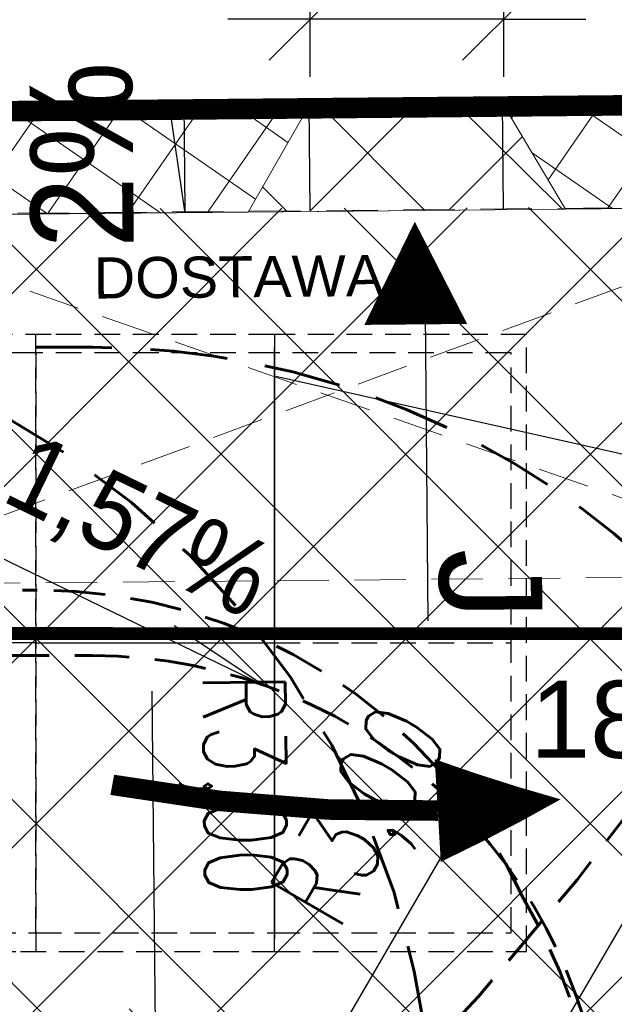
# Model space of a CAD drawing. Extents: x 8014 to 6635291, y -5609 to 5765892.
# Tile 52 of 158: x 6601175 to 6601181, y 5731788 to 5731797. Entities that reach past the tile are written whole.
import ezdxf
from ezdxf import colors
from ezdxf.entities.mleader import LeaderData, LeaderLine
from ezdxf.enums import TextEntityAlignment as Align
from ezdxf.math import Vec2, Vec3

# ---------------------------------------------------------------- set-up
doc = ezdxf.new("R2010")
doc.units = 0
doc.header["$PDSIZE"] = 0.75
for name, pattern in [('DASHED', [0.75, 0.5, -0.25]), ('DASHED2', [0.375, 0.25, -0.125]), ('HIDDEN', [0.375, 0.25, -0.125])]:
    doc.linetypes.add(name, pattern=pattern)
doc.layers.get('0').update_dxf_attribs({"linetype": 'CONTINUOUS'})
doc.layers.get('Defpoints').update_dxf_attribs({"linetype": 'CONTINUOUS'})
for name, color, linetype, lineweight in [('!m_linie przekrojowe', 170, 'CONTINUOUS', 20), ('!m_rozbiórka', 242, 'CONTINUOUS', 15), ('!m_spadki', 7, 'CONTINUOUS', 30), ('a_krawężnik', 7, 'CONTINUOUS', 30), ('a_obrzeże', 7, 'CONTINUOUS', 18), ('a_parkingi', 7, 'CONTINUOUS', 5), ('D_WYMIARY', 7, 'CONTINUOUS', 15), ('GSPWPS', 7, 'CONTINUOUS', 13), ('GSPWPS_O', 7, 'CONTINUOUS', 13), ('OPIS', 7, 'CONTINUOUS', 0), ('T_str.ochr.8m', 40, 'HIDDEN', 60)]:
    doc.layers.add(name, color=color, linetype=linetype, lineweight=lineweight)
for name, color, linetype in [('A-SZRAF- DROGI', 130, 'CONTINUOUS'), ('a_budynek', 10, 'CONTINUOUS'), ('a_chodnik', 31, 'CONTINUOUS'), ('a_drogi', 4, 'CONTINUOUS'), ('a_opisy', 1, 'CONTINUOUS'), ('a_zieleń', 80, 'CONTINUOUS'), ('droga p.poz', 22, 'CONTINUOUS'), ('strzalki', 30, 'CONTINUOUS'), ('Wymiarowanie', 7, 'CONTINUOUS')]:
    doc.layers.add(name, color=color, linetype=linetype)
doc.layers.add('AP_HATCH_DROGI', color=7, linetype='CONTINUOUS', lineweight=15, true_color=0x949494)
doc.styles.add('Arial', font='arial.ttf')
doc.styles.add('Romand', font='romand.shx', dxfattribs={"width": 0.8})
doc.styles.add('ROMANS', font='romans.shx', dxfattribs={"width": 0.7})
doc.dimstyles.new('DIM500', dxfattribs={"dimscale": 40, "dimtxt": 0.03, "dimasz": 0.01, "dimexe": 0, "dimexo": 0, "dimgap": 0.02, "dimtad": 1, "dimzin": 9, "dimdsep": 46, "dimtxsty": 'ROMANS', "dimblk": 'TICK1', "dimcen": 0, "dimse1": 1, "dimse2": 1, "dimclrd": 256, "dimclre": 7, "dimclrt": 6, "dimazin": 0, "dimtfac": 1, "dimtdec": 4, "dimtix": 1, "dimtmove": 2, "dimatfit": 3, "dimldrblk": 'TICK1', "dimfxl": 1, "dimtolj": 1, "dimtzin": 9, "dimarcsym": 0})
doc.dimstyles.new('wymiary 1000', dxfattribs={"dimtxt": 1.2, "dimasz": 0.5, "dimexe": 0.2, "dimexo": 0, "dimgap": 0.3, "dimtad": 1, "dimzin": 1, "dimtxsty": 'ROMANS', "dimblk": 'OBLIQUE', "dimcen": 1.5, "dimazin": 0, "dimtfac": 1, "dimtix": 1, "dimtmove": 0, "dimatfit": 3, "dimfxl": 1.25, "dimarcsym": 0})

# ---------------------------------------------------------------- blocks, each defined once
blk = doc.blocks.new('D_GSPWPS1')
blk.add_hatch(color=0).paths.add_polyline_path([(-0.045, 0), (-0.043467, -0.011647), (-0.038971, -0.0225), (-0.03182, -0.03182), (-0.0225, -0.038971), (-0.011647, -0.043467), (0, -0.045), (0.011647, -0.043467), (0.0225, -0.038971), (0.03182, -0.03182), (0.038971, -0.0225), (0.043467, -0.011647), (0.045, 0), (0.043467, 0.011647), (0.038971, 0.0225), (0.03182, 0.03182), (0.0225, 0.038971), (0.011647, 0.043467), (0, 0.045), (-0.011647, 0.043467), (-0.0225, 0.038971), (-0.03182, 0.03182), (-0.038971, 0.0225), (-0.043467, 0.011647)])
blk = doc.blocks.new('_Oblique')
at = {"color": 0, "linetype": 'ByBlock', "lineweight": -2}
blk.add_line((-0.5, -0.5), (0.5, 0.5), dxfattribs=at)
blk = doc.blocks.new('*D80')
at = {"layer": 'D_WYMIARY', "color": 0, "linetype": 'Continuous', "lineweight": -2}
for p in [(6601182.19455028, 5731790.382906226), (6601177.997709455, 5731783.175825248)]:
    blk.add_line(p, (6601179.678459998, 5731786.062116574), dxfattribs=at)
at = {"layer": 'Defpoints', "color": 0}
for p in [(6601182.19455028, 5731790.382906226), (6601179.678459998, 5731786.062116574)]:
    blk.add_point(p, dxfattribs=at)
at = {"layer": 'D_WYMIARY', "color": 0, "linetype": 'Continuous', "lineweight": -2, "xscale": 0.5, "yscale": 0.5, "zscale": 0.5, "rotation": 59.78682137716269}
blk.add_blockref('_Oblique', (6601179.678459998, 5731786.062116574), dxfattribs=at)
at = {"layer": 'D_WYMIARY', "color": 0, "lineweight": 9, "insert": (6601177.789918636, 5731784.361445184), "char_height": 0.8, "attachment_point": 5, "rotation": 59.78682137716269, "style": 'ROMANS'}
blk.add_mtext('R5,00', dxfattribs=at)
blk = doc.blocks.new('*D82')
at = {"layer": 'D_WYMIARY', "color": 0, "linetype": 'Continuous', "lineweight": -2}
for p in [(6601176.510247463, 5731790.739807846), (6601176.570958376, 5731784.400098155)]:
    blk.add_line(p, (6601176.542230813, 5731787.399960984), dxfattribs=at)
at = {"layer": 'Defpoints', "color": 0}
for p in [(6601176.542230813, 5731787.399960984), (6601176.570958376, 5731784.400098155)]:
    blk.add_point(p, dxfattribs=at)
at = {"layer": 'D_WYMIARY', "color": 0, "linetype": 'Continuous', "lineweight": -2, "xscale": 0.5, "yscale": 0.5, "zscale": 0.5, "rotation": 270.5486643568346}
blk.add_blockref('_Oblique', (6601176.542230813, 5731787.399960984), dxfattribs=at)
at = {"layer": 'D_WYMIARY', "color": 0, "lineweight": 9, "insert": (6601177.295212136, 5731789.827282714), "char_height": 0.8, "attachment_point": 5, "rotation": 270.5486643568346, "style": 'ROMANS'}
blk.add_mtext('R3,00', dxfattribs=at)
blk = doc.blocks.new('*D83')
at = {"layer": 'D_WYMIARY', "color": 0, "linetype": 'Continuous', "lineweight": -2}
for p in [(6601179.761363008, 5731789.87886837), (6601176.570958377, 5731784.400098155)]:
    blk.add_line(p, (6601178.080613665, 5731786.992576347), dxfattribs=at)
blk.add_arc((6601176.570958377, 5731784.400098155), 3.000000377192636, 55.96641935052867, 59.786845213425, dxfattribs=at)
at = {"layer": 'Defpoints', "color": 0}
for p in [(6601178.080613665, 5731786.992576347), (6601176.570958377, 5731784.400098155)]:
    blk.add_point(p, dxfattribs=at)
at = {"layer": 'D_WYMIARY', "color": 0, "linetype": 'Continuous', "lineweight": -2, "xscale": 0.5, "yscale": 0.5, "zscale": 0.5, "rotation": 239.7868451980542}
blk.add_blockref('_Oblique', (6601178.080613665, 5731786.992576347), dxfattribs=at)
at = {"layer": 'D_WYMIARY', "color": 0, "lineweight": 9, "insert": (6601178.627649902, 5731789.474435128), "char_height": 0.8, "attachment_point": 5, "rotation": 59.78684519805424, "style": 'ROMANS'}
blk.add_mtext('R3,00', dxfattribs=at)
blk = doc.blocks.new('_None')
blk = doc.blocks.new('TICK1')
at = {"color": 0}
for p, q in [((0, -1.4), (0, 1.4)), ((0, 1.110223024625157e-16), (-0.9999999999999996, 1.110223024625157e-16))]:
    blk.add_line(p, q, dxfattribs=at)
at = {"color": 2}
blk.add_line((-0.9999999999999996, -0.9999999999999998), (1, 1), dxfattribs=at)
blk = doc.blocks.new('*D236')
at = {"layer": 'Defpoints', "color": 0}
for p in [(6601178.050222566, 5731797.274349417), (6601178.050222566, 5731795.519361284), (6601179.930137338, 5731795.537262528)]:
    blk.add_point(p, dxfattribs=at)
at = {"layer": 'Wymiarowanie', "lineweight": -2}
for p, q in [((6601177.650222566, 5731797.274349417), (6601177.250222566, 5731797.274349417)), ((6601179.930137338, 5731797.274349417), (6601178.050222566, 5731797.274349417)), ((6601180.330137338, 5731797.274349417), (6601180.730137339, 5731797.274349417))]:
    blk.add_line(p, q, dxfattribs=at)
at = {"layer": 'Wymiarowanie', "lineweight": -2, "xscale": 0.4, "yscale": 0.4, "zscale": 0.4}
blk.add_blockref('TICK1', (6601178.050222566, 5731797.274349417), dxfattribs=at)
at = {"layer": 'Wymiarowanie', "lineweight": -2, "xscale": 0.4, "yscale": 0.4, "zscale": 0.4, "rotation": 180}
blk.add_blockref('TICK1', (6601179.930137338, 5731797.274349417), dxfattribs=at)
at = {"layer": 'Wymiarowanie', "color": 6, "insert": (6601178.990179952, 5731798.674349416), "char_height": 1.2, "attachment_point": 5, "style": 'Romand'}
blk.add_mtext('\\A1;1.88', dxfattribs=at)

msp = doc.modelspace()

# ---------------------------------------------------------------- hatches: boundary and pattern name
at = {"layer": '!m_rozbiórka', "transparency": 33554687}
h = msp.add_hatch(dxfattribs=at)
h.set_pattern_fill('ANSI37', color=256, scale=0.5)
h.set_pattern_definition([(45, (0, 0), (-1.122532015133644, 1.122532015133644), []), (135, (0, 0), (-1.122532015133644, -1.122532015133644), [])])
edge = h.paths.add_edge_path()
edge.add_line((6601175.89934984, 5731779.260818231), (6601192.12649969, 5731790.61388589))
edge.add_line((6601192.12649969, 5731790.61388589), (6601200.0052404, 5731778.37170096))
edge.add_arc((6601207.201025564, 5731783.217664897), 8.675407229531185, 213.9580897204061, 252.9347606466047)
edge.add_line((6601204.65513706, 5731774.92422518), (6601207.57071661, 5731774.17247705))
edge.add_arc((6601233.48332714, 5731660.660376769), 116.4322133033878, 102.8591647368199, 106.4917338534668)
edge.add_arc((6601194.879930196, 5731791.516883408), 20.00000000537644, 240.5743759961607, 286.11394049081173, ccw=False)
edge.add_line((6601185.054063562, 5731774.096999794), (6601175.89934984, 5731779.260818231))
at = {"layer": 'A-SZRAF- DROGI', "linetype": 'ByBlock', "lineweight": 0}
h = msp.add_hatch(dxfattribs=at)
h.set_pattern_fill('ANSI37', color=253, scale=3, style=0)
h.set_pattern_definition([(45, (3365827.470421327, 2822255.75228963), (-0.2651650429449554, 0.2651650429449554), []), (135, (3365827.470421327, 2822255.75228963), (-0.2651650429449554, -0.2651650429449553), [])])
h.paths.add_polyline_path([(6601164.801, 5731825.446), (6601168.790559, 5731826.947746), (6601168.820585, 5731824.474329), (6601166.454, 5731823.503)])
edge = h.paths.add_edge_path()
edge.add_line((6601172.476, 5731825.895), (6601172.4105, 5731828.025676))
edge.add_line((6601172.4105, 5731828.025676), (6601173.992, 5731828.189))
edge.add_arc((6601186.03492027, 5732243.680015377), 415.665509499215, 268.3397586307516, 269.9116548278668)
edge.add_line((6601185.394, 5731828.015), (6601205.043, 5731828.193))
edge.add_line((6601205.043, 5731828.193), (6601225.2324, 5731828.343))
edge.add_line((6601225.2324, 5731828.343), (6601245.168, 5731828.586))
edge.add_line((6601245.168, 5731828.586), (6601245.54301782, 5731828.590239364))
edge.add_line((6601245.54301782, 5731828.590239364), (6601246.883624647, 5731826.593755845))
edge.add_line((6601246.883624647, 5731826.593755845), (6601221.789705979, 5731826.309230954))
edge.add_line((6601221.789705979, 5731826.309230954), (6601205.136, 5731826.031))
edge.add_line((6601205.136, 5731826.031), (6601185.273, 5731825.848))
edge.add_line((6601185.273, 5731825.848), (6601173.834, 5731826.053))
edge.add_line((6601173.834, 5731826.053), (6601172.476, 5731825.895))
edge = h.paths.add_edge_path()
edge.add_line((6601111.994, 5731733.86), (6601109.203, 5731750.836))
edge.add_line((6601109.203, 5731750.836), (6601106.88, 5731760.994))
edge.add_line((6601106.88, 5731760.994), (6601102.557, 5731779.174))
edge.add_line((6601102.557, 5731779.174), (6601096.809, 5731802.335))
edge.add_line((6601096.809, 5731802.335), (6601093.3935, 5731815.0755))
edge.add_arc((6601112.890643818, 5731821.406846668), 20.49937969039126, 186.6456011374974, 197.9902726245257, ccw=False)
edge.add_arc((6601104.100382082, 5731821.197027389), 11.77172068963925, 157.093056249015, 190.5856574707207, ccw=False)
edge.add_line((6601093.257, 5731825.779000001), (6601095.519, 5731824.743))
edge.add_line((6601095.519, 5731824.743), (6601101.325, 5731802.801))
edge.add_line((6601101.325, 5731802.801), (6601106.886, 5731780.522))
edge.add_line((6601106.886, 5731780.522), (6601111.376, 5731762.136))
edge.add_line((6601111.376, 5731762.136), (6601116.585, 5731733.745))
edge.add_line((6601116.585, 5731733.745), (6601117.929, 5731724.497))
edge.add_line((6601117.929, 5731724.497), (6601120.174581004, 5731712.998631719))
edge.add_line((6601120.174581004, 5731712.998631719), (6601122.073782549, 5731714.127215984))
edge.add_line((6601122.073782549, 5731714.127215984), (6601119.954, 5731724.963))
edge.add_line((6601119.954, 5731724.963), (6601118.634, 5731734.045))
edge.add_line((6601118.634, 5731734.045), (6601113.329, 5731762.836))
edge.add_line((6601113.329, 5731762.836), (6601108.915, 5731781.012))
edge.add_line((6601108.915, 5731781.012), (6601103.286, 5731803.464))
edge.add_line((6601103.286, 5731803.464), (6601098.333, 5731822.44))
edge.add_line((6601098.333, 5731822.44), (6601100.26, 5731826.8))
edge.add_line((6601100.26, 5731826.8), (6601104.18, 5731826.61))
edge.add_line((6601104.18, 5731826.61), (6601124.59, 5731825.705))
edge.add_arc((6601125.610328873, 5731847.683485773), 22.00215689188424, 254.8648362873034, 267.34201003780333, ccw=False)
edge.add_line((6601119.865631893, 5731826.444527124), (6601114.201632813, 5731827.976553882))
edge.add_arc((6601110.333611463, 5731814.50400797), 14.01681427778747, 73.98101766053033, 84.72925958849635)
edge.add_line((6601111.621225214, 5731828.46155551), (6601104.31, 5731828.801))
edge.add_line((6601104.31, 5731828.801), (6601098.736000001, 5731829.044))
edge.add_arc((6601099.467862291, 5731836.320540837), 7.313252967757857, 237.4214308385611, 264.25660123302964, ccw=False)
edge.add_line((6601095.530000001, 5731830.158), (6601092.874, 5731826.011))
edge.add_arc((6601101.918260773, 5731821.943692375), 9.916735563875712, 155.7860047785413, 175.0173574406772)
edge.add_arc((6601112.859662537, 5731821.4016454), 20.86790340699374, 176.1439813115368, 198.0522861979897)
edge.add_line((6601093.019, 5731814.935), (6601096.416, 5731802.213))
edge.add_line((6601096.416, 5731802.213), (6601102.139, 5731779.125))
edge.add_line((6601102.139, 5731779.125), (6601106.492, 5731760.912))
edge.add_line((6601106.492, 5731760.912), (6601108.825, 5731750.719))
edge.add_line((6601108.825, 5731750.719), (6601111.607, 5731733.785))
edge.add_line((6601111.607, 5731733.785), (6601115.11, 5731713.014))
edge.add_line((6601115.11, 5731713.014), (6601115.782940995, 5731710.388937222))
edge.add_line((6601115.782940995, 5731710.388937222), (6601116.122591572, 5731710.590771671))
edge.add_line((6601116.122591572, 5731710.590771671), (6601115.488, 5731713.094))
edge.add_line((6601115.488, 5731713.094), (6601113.741, 5731723.477))
edge.add_line((6601113.741, 5731723.477), (6601111.994, 5731733.86))
at = {"layer": 'a_chodnik', "lineweight": 13, "transparency": 33554687}
h = msp.add_hatch(dxfattribs=at)
h.set_pattern_fill('ANSI37-METRIC', color=256, scale=0.1999999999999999, angle=280.2340517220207, style=0)
h.set_pattern_definition([(325.2406736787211, (6604551.58258656, 5730645.887596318), (0.3620328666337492, 0.5216868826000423), []), (55.24067367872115, (6604551.58258656, 5730645.887596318), (-0.5216868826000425, 0.362032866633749), [])])
h.paths.add_polyline_path([(6601184.718209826, 5731806.288503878), (6601184.811686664, 5731796.468651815, -0.414209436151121), (6601183.821264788, 5731795.459178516), (6601180.533091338, 5731795.427831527), (6601179.940215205, 5731796.425472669), (6601183.811721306, 5731796.462338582), (6601183.712477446, 5731806.884519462)])
h.paths.add_polyline_path([(6601177.447741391, 5731795.398418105), (6601169.101942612, 5731795.318855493, -0.4088541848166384), (6601165.033847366, 5731799.300274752), (6601164.951244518, 5731807.974885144, -0.336575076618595), (6601167.945302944, 5731809.825565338), (6601183.682951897, 5731809.976971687, -0.3189819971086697), (6601184.633546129, 5731809.315496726), (6601183.694444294, 5731808.778286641), (6601183.692566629, 5731808.975471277), (6601167.943280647, 5731808.825500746), (6601168.062435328, 5731796.312368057), (6601178.023179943, 5731796.407217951)])
h = msp.add_hatch(dxfattribs=at)
h.set_pattern_fill('ANSI37-METRIC', color=256, scale=0.2, angle=280.2340517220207)
h.set_pattern_definition([(325.2340517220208, (0, 0), (0.3620931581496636, 0.5216450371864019), []), (55.23405172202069, (0, 0), (-0.5216450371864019, 0.3620931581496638), [])])
h.paths.add_polyline_path([(6601194.246757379, 5731793.894956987), (6601194.215775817, 5731797.133052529), (6601193.225387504, 5731796.123685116), (6601193.239395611, 5731794.659602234), (6601194.246757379, 5731793.894956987)])
h.paths.add_polyline_path([(6601194.246757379, 5731793.894956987), (6601193.239395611, 5731794.659602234), (6601193.244759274, 5731794.09900901, -0.2473320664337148), (6601192.391404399, 5731792.44115067), (6601184.962975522, 5731787.243756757), (6601184.962938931, 5731787.235423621), (6601184.941439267, 5731787.201271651), (6601184.920092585, 5731787.201956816), (6601184.916287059, 5731787.211090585), (6601183.212613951, 5731786.019094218, -0.2018006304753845), (6601180.937978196, 5731785.528927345), (6601180.938117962, 5731785.515256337, -0.01914406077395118), (6601180.927381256, 5731785.132726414), (6601182.640627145, 5731784.398434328), (6601194.259836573, 5731792.527960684), (6601194.246757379, 5731793.894956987)])
h.paths.add_polyline_path([(6601182.640627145, 5731784.398434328), (6601180.927381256, 5731785.132726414, -0.04070849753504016), (6601180.807769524, 5731784.328882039), (6601182.541218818, 5731784.328882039), (6601182.640627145, 5731784.398434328)])
h.paths.add_polyline_path([(6601180.807769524, 5731784.328882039, 0.04070849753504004), (6601180.927381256, 5731785.132726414), (6601180.490661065, 5731785.319903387, -0.0411077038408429), (6601180.347307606, 5731784.328882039), (6601180.807769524, 5731784.328882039, 0.04070849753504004)])
h.paths.add_polyline_path([(6601179.222982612, 5731786.327350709), (6601178.162378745, 5731786.944962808, -0.005225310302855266), (6601177.708529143, 5731786.512316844), (6601179.22768519, 5731785.861211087), (6601179.222982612, 5731786.327350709)])
h.paths.add_polyline_path([(6601179.190745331, 5731784.328882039, 0.02863642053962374), (6601179.233917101, 5731785.243477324), (6601179.22768519, 5731785.861211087), (6601177.708529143, 5731786.512316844, -0.008710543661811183), (6601176.932199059, 5731785.812497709), (6601176.932197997, 5731785.464012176, -0.2917963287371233), (6601176.353734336, 5731784.557203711), (6601176.353734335, 5731784.328882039), (6601179.190745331, 5731784.328882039, 0.02863642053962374)])
h.paths.add_polyline_path([(6601180.501989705, 5731785.64551439, -0.04771992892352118), (6601179.983128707, 5731785.884701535), (6601179.222982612, 5731786.327350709), (6601179.22768519, 5731785.861211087), (6601180.490661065, 5731785.319903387, 0.01335516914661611), (6601180.501989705, 5731785.64551439, -0.04771992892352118)])
h.paths.add_polyline_path([(6601178.080613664, 5731786.992576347, 0.1412764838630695), (6601176.541231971, 5731787.390177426), (6601176.353544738, 5731787.388257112), (6601176.353544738, 5731787.378575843), (6601176.353734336, 5731787.378575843), (6601176.353734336, 5731786.990827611, -0.04925186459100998), (6601176.522947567, 5731786.890871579), (6601176.522952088, 5731786.915537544), (6601177.422952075, 5731786.915372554), (6601177.422906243, 5731786.665372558), (6601177.369921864, 5731786.665382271), (6601177.369920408, 5731786.657443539), (6601177.708529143, 5731786.512316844, 0.005225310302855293), (6601178.162378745, 5731786.944962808), (6601178.080613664, 5731786.992576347, 0.1412764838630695)])
h.paths.add_polyline_path([(6601176.932199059, 5731785.812497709), (6601176.932199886, 5731786.084012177, 0.1563945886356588), (6601176.745759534, 5731786.665496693), (6601176.522906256, 5731786.665537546), (6601176.522947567, 5731786.890871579, 0.04925186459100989), (6601176.353734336, 5731786.990827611), (6601176.353734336, 5731785.321743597, 0.006321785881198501), (6601176.932199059, 5731785.812497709)])
h.paths.add_polyline_path([(6601176.932199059, 5731785.812497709, 0.008710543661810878), (6601177.708529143, 5731786.512316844), (6601177.369920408, 5731786.657443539), (6601177.369921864, 5731786.665382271), (6601176.745759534, 5731786.665496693, -0.1563945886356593), (6601176.932199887, 5731786.084012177), (6601176.932199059, 5731785.812497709, 0.008710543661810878)])
h.paths.add_polyline_path([(6601176.353734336, 5731784.557203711, 0.2917963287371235), (6601176.932197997, 5731785.464012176), (6601176.932199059, 5731785.812497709, -0.006321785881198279), (6601176.353734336, 5731785.321743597), (6601176.353734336, 5731784.557203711, 0.2917963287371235)])
h.paths.add_polyline_path([(6601192.914, 5731790.78725), (6601192.914, 5731792.053), (6601196.45375, 5731792.053), (6601196.45375, 5731790.78725)])
edge = h.paths.add_edge_path()
edge.add_line((6601181.416804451, 5731787.530199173), (6601181.30558633, 5731787.5498259))
edge.add_line((6601181.30558633, 5731787.5498259), (6601181.383316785, 5731787.602243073))
edge.add_arc((6601181.693754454, 5731787.702736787), 0.3262982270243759, 197.9376092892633, 211.9225727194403)
at = {"layer": 'a_drogi', "transparency": 33554687}
h = msp.add_hatch(dxfattribs=at)
h.set_pattern_fill('ANSI37', color=31, scale=0.3, style=0)
h.set_pattern_definition([(45, (0, 0), (-0.6735192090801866, 0.6735192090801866), []), (135, (0, 0), (-0.6735192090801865, -0.6735192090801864), [])])
h.paths.add_polyline_path([(6601180.531175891, 5731795.431054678), (6601179.92137763, 5731796.457170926), (6601178.041462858, 5731796.439269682), (6601177.452891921, 5731795.407327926), (6601180.531175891, 5731795.431054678)], is_closed=False)
at = {"layer": 'a_zieleń', "transparency": 33554687}
h = msp.add_hatch(dxfattribs=at)
h.set_pattern_fill('ANSI31', color=256, scale=2, angle=0.5415578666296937)
h.set_pattern_definition([(45.5415578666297, (6600987.53512271, 5732094.771343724), (-0.1784396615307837, 0.1750979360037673), [])])
edge = h.paths.add_edge_path()
edge.add_line((6601184.522925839, 5731785.715408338), (6601184.766921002, 5731785.473322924))
edge.add_line((6601184.766921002, 5731785.473322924), (6601208.79, 5731802.27))
edge.add_line((6601208.79, 5731802.27), (6601211.05, 5731814.48))
edge.add_line((6601211.05, 5731814.48), (6601142.150843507, 5731813.822858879))
edge.add_arc((6601143.69840858, 5731819.101553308), 5.500870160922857, 253.6603434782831, 270.5475106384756)
edge.add_line((6601143.750973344, 5731813.6009343), (6601191.033618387, 5731814.053326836))
edge.add_arc((6601191.121506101, 5731812.113382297), 1.941934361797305, 359.83740764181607, 92.59396805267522, ccw=False)
edge.add_line((6601193.063432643, 5731812.107871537), (6601193.07399525, 5731811.003901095))
edge.add_line((6601193.07399525, 5731811.003901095), (6601197.383252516, 5731811.044963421))
edge.add_line((6601197.383252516, 5731811.044963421), (6601197.425292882, 5731806.620725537))
edge.add_line((6601197.425292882, 5731806.620725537), (6601199.73158594, 5731806.642472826))
edge.add_line((6601199.73158594, 5731806.642472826), (6601199.802988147, 5731799.171269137))
edge.add_line((6601199.802988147, 5731799.171269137), (6601197.516155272, 5731797.164784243))
edge.add_line((6601197.516155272, 5731797.164784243), (6601194.215775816, 5731797.133052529))
edge.add_line((6601194.215775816, 5731797.133052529), (6601194.250820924, 5731793.47024802))
edge.add_arc((6601191.537576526, 5731793.658273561), 2.719751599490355, 281.08944697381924, 356.0357887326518, ccw=False)
edge.add_line((6601192.060696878, 5731790.989304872), (6601185.152182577, 5731786.155675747))
edge.add_arc((71774552.68679601, -87417922.68084788), 113685689.9179969, 124.9790439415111, 124.9790443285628)
h.paths.add_polyline_path([(6601204.905956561, 5731809.178180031), (6601202.576515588, 5731808.578882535), (6601203.741236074, 5731808.878531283)], flags=16)
at = {"layer": 'AP_HATCH_DROGI', "transparency": 33554687}
h = msp.add_hatch(dxfattribs=at)
h.set_pattern_fill('ANSI37', color=8, scale=0.4, style=0)
h.set_pattern_definition([(45, (-235.1363771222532, -0.007408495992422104), (-0.8980256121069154, 0.8980256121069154), []), (135, (-235.1363771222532, -0.007408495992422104), (-0.8980256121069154, -0.8980256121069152), [])])
h.paths.add_polyline_path([(6601193.249542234, 5731793.599106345), (6601193.023173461, 5731793.157140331), (6601192.537164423, 5731792.545996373), (6601191.365211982, 5731791.715704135), (6601183.212684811, 5731786.011685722), (6601182.497746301, 5731785.59703122), (6601181.617589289, 5731785.472365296), (6601180.787473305, 5731785.553877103), (6601179.223053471, 5731786.31994221), (6601177.752199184, 5731787.151714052), (6601177.339079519, 5731787.292707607), (6601176.353805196, 5731787.380852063), (6601169.258341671, 5731787.337031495), (6601168.753547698, 5731787.164823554), (6601168.391850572, 5731786.815376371), (6601168.269527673, 5731786.161551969), (6601168.290580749, 5731783.987948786), (6601168.488974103, 5731783.423273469), (6601168.945697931, 5731783.165323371), (6601175.69063093, 5731779.256652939), (6601170.30296666, 5731775.521471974), (6601167.794910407, 5731776.936167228), (6601167.128955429, 5731777.163692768), (6601166.526245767, 5731776.961653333), (6601165.767206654, 5731775.783688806), (6601163.33174438, 5731771.472463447), (6601149.285564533, 5731779.333072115), (6601151.242391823, 5731782.823348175, 0.4126509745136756), (6601150.866490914, 5731784.182768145, -0.1085287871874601), (6601148.96558026, 5731785.930285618), (6601146.409825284, 5731789.580268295, 0.3525795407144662), (6601145.069900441, 5731789.886280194), (6601141.732827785, 5731787.547236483), (6601129.630619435, 5731804.831204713), (6601132.978262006, 5731807.182528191, 0.4134176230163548), (6601133.224768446, 5731808.57313886, -0.1152150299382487), (6601132.259080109, 5731812.541634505), (6601132.249191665, 5731813.578443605), (6601191.12157696, 5731814.047908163), (6601191.993802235, 5731813.804172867), (6601192.465289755, 5731813.507952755), (6601192.845826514, 5731812.99932286), (6601193.051446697, 5731812.404393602), (6601193.047141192, 5731810.787722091), (6601189.71617973, 5731810.759041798), (6601189.71617973, 5731810.476779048), (6601189.478657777, 5731810.589941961), (6601189.137921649, 5731810.649778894), (6601188.638827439, 5731810.516336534), (6601188.455564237, 5731810.361099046), (6601188.183916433, 5731809.949719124), (6601188.300918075, 5731797.719288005), (6601188.593649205, 5731797.284428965), (6601189.24852946, 5731797.040421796), (6601189.730764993, 5731797.164266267), (6601189.9472133, 5731797.324671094), (6601190.197602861, 5731797.731115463, -0.05991203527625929), (6601190.100695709, 5731797.525527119), (6601190.166834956, 5731797.525527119), (6601193.211719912, 5731797.5521764), (6601193.249542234, 5731793.599106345)], is_closed=False)
h.paths.add_polyline_path([(6601150.891862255, 5731811.46124344), (6601160.891791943, 5731811.516907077), (6601161.10822189, 5731789.159091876), (6601151.108690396, 5731789.062293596)], flags=16)
h.paths.add_polyline_path([(6601183.692642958, 5731809.969609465), (6601184.392950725, 5731809.683450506), (6601184.692597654, 5731808.979128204), (6601184.811738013, 5731796.463292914), (6601184.682850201, 5731795.960525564), (6601184.52561327, 5731795.751385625), (6601184.137843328, 5731795.50636878), (6601183.821335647, 5731795.45177002), (6601168.207583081, 5731795.409667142), (6601167.268951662, 5731795.745236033), (6601166.254055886, 5731796.470527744), (6601165.426889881, 5731797.629044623), (6601165.163207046, 5731798.3539978), (6601165.033918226, 5731799.292866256), (6601165.009865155, 5731801.818820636), (6601164.931315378, 5731807.967476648), (6601165.324893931, 5731808.648588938), (6601165.820058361, 5731809.170203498), (6601166.435272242, 5731809.557882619), (6601167.143473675, 5731809.853225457)], flags=16)

# ---------------------------------------------------------------- linework, layer by layer
at = {"layer": '!m_linie przekrojowe', "lineweight": 25}
msp.add_lwpolyline([(6601179.170156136, 5731794.422684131), (6601179.195139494, 5731791.422788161)], dxfattribs=at)
at = {"layer": '!m_spadki', "linetype": 'Continuous'}
for points in [[(6601176.822021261, 5731796.459471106), (6601176.832115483, 5731795.406286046), (6601176.678055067, 5731796.458091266)], [(6601176.822021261, 5731796.459471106), (6601176.832115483, 5731795.406286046), (6601176.678055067, 5731796.458091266)], [(6601176.822021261, 5731796.459471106), (6601176.832115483, 5731795.406286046), (6601176.678055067, 5731796.458091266)], [(6601174.437110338, 5731792.331371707), (6601177.590751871, 5731790.798743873), (6601176.726286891, 5731791.375335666)], [(6601174.437110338, 5731792.331371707), (6601177.590751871, 5731790.798743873), (6601176.726286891, 5731791.375335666)], [(6601174.437110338, 5731792.331371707), (6601177.590751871, 5731790.798743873), (6601176.726286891, 5731791.375335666)]]:
    msp.add_lwpolyline(points, dxfattribs=at)
for p, q in [((6601179.931164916, 5731795.429350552), (6601179.92137763, 5731796.457170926)), ((6601178.051238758, 5731795.412645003), (6601178.041462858, 5731796.439269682)), ((6601175.381769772, 5731794.027613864), (6601175.381769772, 5731794.207613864)), ((6601175.381769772, 5731788.387613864), (6601175.381769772, 5731788.207613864))]:
    msp.add_line(p, q)
at = {"linetype": 'HIDDEN'}
for p, q in [((6601175.381769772, 5731791.207613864), (6601173.061769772, 5731791.207613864)), ((6601177.701769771, 5731791.207613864), (6601180.003769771, 5731791.207613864))]:
    msp.add_line(p, q, dxfattribs=at)
at = {"linetype": 'Continuous'}
msp.add_line((6601175.381769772, 5731791.207613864), (6601177.701769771, 5731791.207613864), dxfattribs=at)
at = {"color": 30}
msp.add_lwpolyline([(6601179.067618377, 5731795.305688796, 0, 1, 0), (6601179.077140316, 5731794.305734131, 1, 1, 0)], format="xyseb", dxfattribs=at)
at = {"linetype": 'HIDDEN'}
for points in [[(6601175.531769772, 5731794.207613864), (6601173.061769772, 5731794.207613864), (6601173.061769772, 5731788.207613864), (6601175.381769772, 5731788.207613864)], [(6601175.231769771, 5731788.207613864), (6601177.701769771, 5731788.207613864), (6601177.701769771, 5731794.207613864), (6601175.381769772, 5731794.207613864)]]:
    msp.add_lwpolyline(points, dxfattribs=at)
for points in [[(6601180.153769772, 5731788.207613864), (6601180.153769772, 5731794.207613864), (6601177.701769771, 5731794.207613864), (6601177.701769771, 5731788.207613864)], [(6601173.061769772, 5731794.027613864), (6601173.061769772, 5731788.387613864), (6601175.381769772, 5731788.387613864), (6601175.381769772, 5731794.027613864)], [(6601177.701769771, 5731788.387613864), (6601177.701769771, 5731794.027613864), (6601175.381769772, 5731794.027613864), (6601175.381769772, 5731788.387613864)], [(6601180.003769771, 5731788.387613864), (6601180.003769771, 5731794.027613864), (6601177.701769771, 5731794.027613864), (6601177.701769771, 5731788.387613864)]]:
    msp.add_lwpolyline(points, close=True, dxfattribs=at)
at = {"layer": 'a_budynek', "const_width": 0.2}
msp.add_lwpolyline([(6601167.943280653, 5731808.825500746), (6601183.692566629, 5731808.975471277), (6601183.811721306, 5731796.462338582), (6601168.062435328, 5731796.312368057), (6601167.943280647, 5731808.825500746)], dxfattribs=at)
at = {"layer": 'a_budynek'}
msp.add_lwpolyline([(6601183.692566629, 5731808.975471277), (6601167.943280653, 5731808.825500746), (6601168.062435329, 5731796.312368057), (6601183.81172131, 5731796.462338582)], close=True, dxfattribs=at)
at = {"layer": 'a_krawężnik'}
for p, q in [((6601177.447741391, 5731795.398418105), (6601169.101942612, 5731795.318855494)), ((6601183.821264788, 5731795.459178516), (6601180.533091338, 5731795.427831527))]:
    msp.add_line(p, q, dxfattribs=at)
at = {"layer": 'a_obrzeże', "linetype": 'Continuous'}
for p, q in [((6601177.447741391, 5731795.398418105), (6601178.023179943, 5731796.407217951)), ((6601180.533091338, 5731795.427831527), (6601179.940215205, 5731796.425472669)), ((6601183.821264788, 5731795.459178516), (6601169.101942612, 5731795.318855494)), ((6601180.533091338, 5731795.427831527), (6601177.447741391, 5731795.398418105))]:
    msp.add_line(p, q, dxfattribs=at)
at = {"layer": 'a_parkingi', "linetype": 'DASHED'}
for p, q in [((6601183.207458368, 5731795.458464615), (6601173.207911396, 5731795.369605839)), ((6601173.198680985, 5731795.37288815), (6601183.239417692, 5731791.861804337)), ((6601173.230610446, 5731791.77302975), (6601183.239417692, 5731791.861804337))]:
    msp.add_line(p, q, dxfattribs=at)
msp.add_lwpolyline([(6601183.207458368, 5731795.458464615), (6601173.230610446, 5731791.77302975)], dxfattribs=at)
at = {"layer": 'droga p.poz', "linetype": 'DASHED2', "ltscale": 5}
msp.add_lwpolyline([(6601162.395043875, 5731791.301583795, 0.125, 0.125, 0), (6601185.484959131, 5731791.296089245, 0.2, 0.2, 0)], format="xyseb", dxfattribs=at)
at = {"layer": 'strzalki'}
msp.add_lwpolyline([(6601176.125540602, 5731789.827119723, 0.2, 0.2, 0.05208821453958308), (6601179.291039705, 5731789.576760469, 1, 0, 0.01610393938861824), (6601180.486040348, 5731789.686183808, 0, 0, 62.09660728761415)], format="xyseb", dxfattribs=at)
at = {"layer": 'T_str.ochr.8m', "color": 40, "ltscale": 3, "elevation": 2.394665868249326e-10}
msp.add_lwpolyline([(6601171.225223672, 5731777.209901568), (6601169.465273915, 5731777.209892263, -0.4141853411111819), (6601161.465274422, 5731785.210215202), (6601161.465274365, 5731786.400215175, -0.4142134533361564), (6601169.465273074, 5731794.400212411), (6601171.225272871, 5731794.400209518, -0.4142132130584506), (6601179.225272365, 5731786.400216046), (6601179.225272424, 5731785.21021607, -0.4141874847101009), (6601171.225223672, 5731777.209901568, 0.6249487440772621)], format="xyb", dxfattribs=at)
at = {"layer": 'T_str.ochr.8m', "color": 40, "ltscale": 3}
msp.add_lwpolyline([(6601175.932082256, 5731777.464394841), (6601174.261988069, 5731777.464420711, -0.4142135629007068), (6601166.262112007, 5731785.464544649), (6601166.262121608, 5731786.084290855, -0.4142135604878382), (6601174.262245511, 5731794.084166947), (6601175.9323397, 5731794.084141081, -0.4142135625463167), (6601183.932215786, 5731786.084017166), (6601183.932206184, 5731785.464270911, -0.4142135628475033), (6601175.932082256, 5731777.464394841, 2.08608479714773)], format="xyb", dxfattribs=at)
at = {"layer": 'T_str.ochr.8m', "color": 3, "ltscale": 2, "elevation": -2.181240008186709e-10}
msp.add_lwpolyline([(6601169.254023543, 5731791.722126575), (6601175.396099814, 5731791.722126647, -0.2913161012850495), (6601180.12646938, 5731788.722789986, -0.2684221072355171), (6601180.126450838, 5731782.697574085, -0.2913499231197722), (6601175.396100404, 5731779.698196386), (6601169.254024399, 5731779.69819593, -0.2940125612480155), (6601164.487412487, 5731782.761323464, -0.2599188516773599), (6601164.487390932, 5731788.659033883, -0.2994066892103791), (6601169.254023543, 5731791.722126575, -1.277777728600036)], format="xyb", dxfattribs=at)
at = {"layer": 'T_str.ochr.8m', "color": 3, "ltscale": 2}
msp.add_lwpolyline([(6601175.932193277, 5731780.46468491), (6601174.26209915, 5731780.464710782, -0.4142123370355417), (6601169.26225339, 5731785.464690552), (6601169.262262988, 5731786.084191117, -0.4142291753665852), (6601174.262263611, 5731791.083770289), (6601175.932357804, 5731791.083744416, -0.4145878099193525), (6601180.932118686, 5731786.077436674), (6601180.932193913, 5731785.464509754, -0.4142957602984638), (6601175.932193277, 5731780.46468491, 0.8911212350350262)], format="xyb", dxfattribs=at)
at = {"layer": 'T_str.ochr.8m', "color": 202, "ltscale": 2}
msp.add_arc((6601157.260715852, 5731807.695597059, 1.031868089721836e-08), 30, 270.5435333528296, 0.5435337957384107, dxfattribs=at)

# ---------------------------------------------------------------- block references
at = {"layer": 'GSPWPS', "color": 8, "linetype": 'Continuous', "lineweight": 13}
msp.add_blockref('D_GSPWPS1', (6601179.44, 5731789.84, 10.08), dxfattribs=at)

# ---------------------------------------------------------------- texts
at = {"layer": '!m_linie przekrojowe', "lineweight": 25, "insert": (6601179.295136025, 5731791.423620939), "char_height": 1, "width": 3, "attachment_point": 9, "rotation": 270.4771525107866, "style": 'Arial'}
msp.add_mtext('J', dxfattribs=at)
at = {"layer": '!m_spadki', "linetype": 'Continuous', "style": 'Arial'}
for s, height, rotation, width, p in [('2%%%', 0.9999999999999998, 90.54913299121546, 0.9, (6601176.326818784, 5731795.956523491)), ('2%%%', 0.9999999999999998, 90.54913299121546, 0.9, (6601176.326818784, 5731795.956523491)), ('2%%%', 0.9999999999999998, 90.54913299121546, 0.9, (6601176.326818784, 5731795.956523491)), ('1,57%%%', 0.7500000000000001, 334.0808646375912, 0.8999999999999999, (6601176.232482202, 5731792.014763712)), ('1,57%%%', 0.7500000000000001, 334.0808646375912, 0.8999999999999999, (6601176.232482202, 5731792.014763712)), ('1,57%%%', 0.7500000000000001, 334.0808646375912, 0.8999999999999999, (6601176.232482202, 5731792.014763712))]:
    msp.add_text(s, height=height, rotation=rotation, dxfattribs=dict(at, width=width)).set_placement(p, align=Align.CENTER)
at = {"layer": 'a_opisy', "color": 0, "linetype": 'DASHED', "style": 'Arial'}
msp.add_text('DOSTAWA', height=0.4000000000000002, rotation=0.5091329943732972, dxfattribs=at).set_placement((6601177.356680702, 5731794.769184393), align=Align.MIDDLE_CENTER)
at = {"layer": 'GSPWPS_O', "color": 8, "linetype": 'Continuous', "lineweight": 0, "style": 'Arial'}
msp.add_text('184.54', height=0.75, dxfattribs=at).set_placement((6601180.19, 5731790.09, 10.8))

# ---------------------------------------------------------------- dimensions: what is measured, and where the dimension line sits
at = {"layer": 'D_WYMIARY', "linetype": 'Continuous', "lineweight": 9}
for center, mpoint, picture, middle in [((6601176.570958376, 5731784.400098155), (6601176.542230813, 5731787.399960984), '*D82', (6601177.295212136, 5731789.827282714)), ((6601176.570958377, 5731784.400098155), (6601178.080613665, 5731786.992576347), '*D83', (6601178.627649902, 5731789.474435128)), ((6601182.19455028, 5731790.382906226), (6601179.678459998, 5731786.062116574), '*D80', (6601177.789918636, 5731784.361445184))]:
    dim = msp.add_radius_dim(center=center, mpoint=mpoint, dimstyle='wymiary 1000', override={"dimtxt": 0.8, "dimzin": 0, "dimtxsty": 'ROMANS'}, dxfattribs=at)
    dim.commit()
    dim.dimension.update_dxf_attribs({"geometry": picture, "text_midpoint": middle})
at = {"layer": 'Wymiarowanie'}
dim = msp.add_linear_dim(base=(6601178.050222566, 5731797.274349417), p1=(6601179.930137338, 5731795.537262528), p2=(6601178.050222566, 5731795.519361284), dimstyle='DIM500', override={"dimtxt": 0.03, "dimtxsty": 'Romand'}, dxfattribs=at)
dim.commit()
dim.dimension.update_dxf_attribs({"geometry": '*D236', "text_midpoint": (6601178.990179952, 5731798.674349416)})

# ---------------------------------------------------------------- leaders
at = {"layer": 'OPIS', "linetype": 'Continuous'}
ml = msp.add_multileader_mtext('Standard', dxfattribs=at)
ml.set_content('Zbiornik retencyjny \\PV=120 m3', style='Arial')
ml.set_leader_properties()
ml.set_arrow_properties(name='NONE')
ml.build(insert=Vec2(0, 0))
ml.multileader.update_dxf_attribs({"text_left_attachment_type": 6, "text_right_attachment_type": 6, "dogleg_length": 1, "arrow_head_size": 1.25})
ctx = ml.context
ctx.base_point, ctx.char_height, ctx.arrow_head_size, ctx.landing_gap_size, ctx.plane_origin = Vec3(6601205.185666, 5731787.862965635, 10.8), 0.75, 1.25, 0.5, Vec3(6601204.121712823, 5731783.188399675, 10.8)
ctx.left_attachment, ctx.right_attachment = 6, 6
notes = []
notes.append((ctx, [(0, (1, 1, 0), (6601204.185666, 5731787.862965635, 10.8), (1, 0), 1, [(0, [(6601177.717418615, 5731793.801663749, 10.8)], 0, [])])]))
ctx.mtext.insert, ctx.mtext.flow_direction = Vec3(6601205.685666, 5731788.762965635, 10.8), 5
for ctx, leaders in notes:
    for number, flags, end, landing, length, lines in leaders:
        leader = LeaderData()
        leader.index, (leader.has_last_leader_line, leader.has_dogleg_vector, leader.attachment_direction) = number, flags
        leader.last_leader_point, leader.dogleg_vector, leader.dogleg_length = Vec3(end), Vec3(landing), length
        for number, points, colour, breaks in lines:
            line = LeaderLine()
            line.index, line.vertices, line.color, line.breaks = number, Vec3.list(points), colors.encode_raw_color(colour), breaks
            leader.lines.append(line)
        ctx.leaders.append(leader)

doc.saveas('drawing.dxf')
